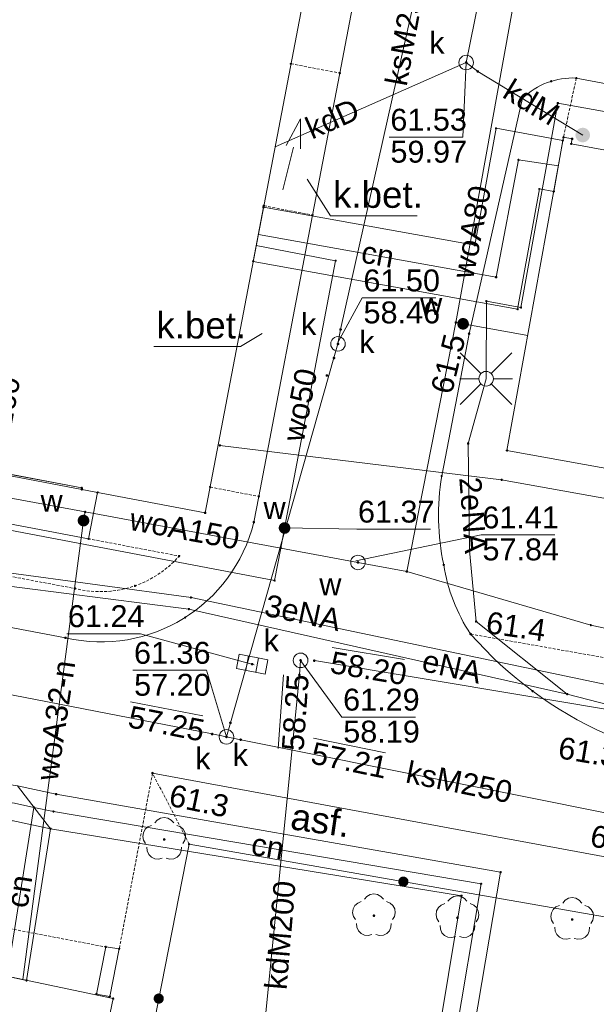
# Paper-space layout 'A-01 PLAN SYTUACYJNY' of a CAD drawing. Header units: millimetres. Extents: x 0 to 900, y 0 to 750.
# Tile 58 of 105: x 545 to 584, y 310 to 377. Entities that reach past the tile are written whole.
import ezdxf
from ezdxf.xclip import XClip

# ---------------------------------------------------------------- set-up
doc = ezdxf.new("R2010")
doc.units = ezdxf.units.MM
doc.header["$MEASUREMENT"] = 0
doc.header["$XCLIPFRAME"] = 0
for name, pattern in [('PRZER2-1', [1.5, 1, -0.5]), ('PRZER3-1', [4000, 3000, -1000]), ('PRZER4-1', [5000, 4000, -1000])]:
    doc.linetypes.add(name, pattern=pattern)
doc.layers.add('A_mapa_Nr_pióra__2', color=8, linetype='Continuous', lineweight=13)
doc.layers.add('A_podrys', color=7, linetype='Continuous')
doc.styles.add('STYL_AUTOMATYCZNY_1', font='arial.ttf')

# ---------------------------------------------------------------- blocks, each defined once
blk = doc.blocks.new('Rysunek_3_3', base_point=(-1239.757, 488.381))
at = {"layer": 'A_mapa_Nr_pióra__2', "linetype": 'Continuous', "lineweight": 13}
for points in [[(575.427, 374.555), (575.43, 374.532), (575.439, 374.51), (575.454, 374.492), (575.472, 374.478), (575.494, 374.469), (575.517, 374.465), (575.54, 374.469), (575.562, 374.478), (575.581, 374.492), (575.595, 374.51), (575.604, 374.532), (575.607, 374.555), (575.604, 374.579), (575.595, 374.6), (575.581, 374.619), (575.562, 374.633), (575.54, 374.642), (575.517, 374.645), (575.494, 374.642), (575.472, 374.633), (575.454, 374.619), (575.439, 374.6), (575.43, 374.579)], [(576.221, 373.947), (576.224, 373.924), (576.233, 373.902), (576.247, 373.883), (576.266, 373.869), (576.287, 373.86), (576.311, 373.857), (576.334, 373.86), (576.356, 373.869), (576.374, 373.883), (576.389, 373.902), (576.398, 373.924), (576.401, 373.947), (576.398, 373.97), (576.389, 373.992), (576.374, 374.011), (576.356, 374.025), (576.334, 374.034), (576.311, 374.037), (576.287, 374.034), (576.266, 374.025), (576.247, 374.011), (576.233, 373.992), (576.224, 373.97)], [(582.997, 369.595), (583.014, 369.466), (583.064, 369.345), (583.144, 369.242), (583.247, 369.162), (583.368, 369.113), (583.497, 369.095), (583.627, 369.113), (583.747, 369.162), (583.851, 369.242), (583.93, 369.345), (583.98, 369.466), (583.997, 369.595), (583.98, 369.725), (583.93, 369.845), (583.851, 369.949), (583.747, 370.028), (583.627, 370.078), (583.497, 370.095), (583.368, 370.078), (583.247, 370.028), (583.144, 369.949), (583.064, 369.845), (583.014, 369.725)], [(575.702, 356.661), (575.691, 356.764), (575.653, 356.862), (575.592, 356.947), (575.511, 357.012), (575.416, 357.055), (575.313, 357.071), (575.209, 357.061), (575.111, 357.023), (575.027, 356.962), (574.961, 356.881), (574.918, 356.785), (574.902, 356.682), (574.913, 356.579), (574.95, 356.481), (575.011, 356.396), (575.092, 356.331), (575.188, 356.288), (575.291, 356.272), (575.395, 356.282), (575.492, 356.32), (575.577, 356.381), (575.643, 356.462), (575.685, 356.557)], [(566.825, 356.28), (566.828, 356.256), (566.837, 356.235), (566.851, 356.216), (566.87, 356.202), (566.891, 356.193), (566.915, 356.19), (566.938, 356.193), (566.96, 356.202), (566.978, 356.216), (566.993, 356.235), (567.002, 356.256), (567.005, 356.28), (567.002, 356.303), (566.993, 356.325), (566.978, 356.343), (566.96, 356.358), (566.938, 356.367), (566.915, 356.37), (566.891, 356.367), (566.87, 356.358), (566.851, 356.343), (566.837, 356.325), (566.828, 356.303)], [(575.627, 355.995), (575.63, 355.972), (575.639, 355.95), (575.654, 355.932), (575.672, 355.918), (575.694, 355.909), (575.717, 355.905), (575.74, 355.909), (575.762, 355.918), (575.781, 355.932), (575.795, 355.95), (575.804, 355.972), (575.807, 355.995), (575.804, 356.019), (575.795, 356.04), (575.781, 356.059), (575.762, 356.073), (575.74, 356.082), (575.717, 356.085), (575.694, 356.082), (575.672, 356.073), (575.654, 356.059), (575.639, 356.04), (575.63, 356.019)], [(566.647, 355.295), (566.65, 355.272), (566.659, 355.25), (566.674, 355.232), (566.692, 355.218), (566.714, 355.209), (566.737, 355.205), (566.76, 355.209), (566.782, 355.218), (566.801, 355.232), (566.815, 355.25), (566.824, 355.272), (566.827, 355.295), (566.824, 355.319), (566.815, 355.34), (566.801, 355.359), (566.782, 355.373), (566.76, 355.382), (566.737, 355.385), (566.714, 355.382), (566.692, 355.373), (566.674, 355.359), (566.659, 355.34), (566.65, 355.319)], [(566.374, 354.333), (566.377, 354.31), (566.386, 354.288), (566.4, 354.27), (566.419, 354.255), (566.441, 354.246), (566.464, 354.243), (566.487, 354.246), (566.509, 354.255), (566.528, 354.27), (566.542, 354.288), (566.551, 354.31), (566.554, 354.333), (566.551, 354.357), (566.542, 354.378), (566.528, 354.397), (566.509, 354.411), (566.487, 354.42), (566.464, 354.423), (566.441, 354.42), (566.419, 354.411), (566.4, 354.397), (566.386, 354.378), (566.377, 354.357)], [(565.887, 353.133), (565.89, 353.109), (565.899, 353.088), (565.913, 353.069), (565.932, 353.055), (565.953, 353.046), (565.977, 353.043), (566, 353.046), (566.022, 353.055), (566.04, 353.069), (566.055, 353.088), (566.064, 353.109), (566.067, 353.133), (566.064, 353.156), (566.055, 353.178), (566.04, 353.196), (566.022, 353.211), (566, 353.22), (565.977, 353.223), (565.953, 353.22), (565.932, 353.211), (565.913, 353.196), (565.899, 353.178), (565.89, 353.156)], [(549.378, 343.595), (549.273, 343.599), (549.171, 343.577), (549.079, 343.528), (549.002, 343.458), (548.946, 343.37), (548.915, 343.27), (548.91, 343.166), (548.933, 343.064), (548.981, 342.971), (549.052, 342.894), (549.14, 342.838), (549.24, 342.807), (549.344, 342.803), (549.446, 342.825), (549.539, 342.874), (549.616, 342.944), (549.671, 343.033), (549.703, 343.132), (549.707, 343.237), (549.684, 343.338), (549.636, 343.431), (549.565, 343.508), (549.477, 343.564)], [(563.151, 343.089), (563.047, 343.094), (562.945, 343.073), (562.851, 343.026), (562.774, 342.956), (562.717, 342.869), (562.684, 342.769), (562.678, 342.665), (562.7, 342.563), (562.747, 342.47), (562.817, 342.392), (562.904, 342.335), (563.003, 342.302), (563.108, 342.297), (563.21, 342.318), (563.303, 342.365), (563.381, 342.435), (563.438, 342.522), (563.47, 342.622), (563.476, 342.726), (563.455, 342.828), (563.407, 342.921), (563.338, 342.999), (563.25, 343.056)], [(562.987, 342.695), (562.99, 342.672), (562.999, 342.65), (563.014, 342.632), (563.032, 342.618), (563.054, 342.609), (563.077, 342.605), (563.1, 342.609), (563.122, 342.618), (563.141, 342.632), (563.155, 342.65), (563.164, 342.672), (563.167, 342.695), (563.164, 342.719), (563.155, 342.74), (563.141, 342.759), (563.122, 342.773), (563.1, 342.782), (563.077, 342.785), (563.054, 342.782), (563.032, 342.773), (563.014, 342.759), (562.999, 342.74), (562.99, 342.719)], [(568.016, 340.338), (568.019, 340.315), (568.028, 340.293), (568.043, 340.275), (568.061, 340.26), (568.083, 340.251), (568.106, 340.248), (568.13, 340.251), (568.151, 340.26), (568.17, 340.275), (568.184, 340.293), (568.193, 340.315), (568.196, 340.338), (568.193, 340.361), (568.184, 340.383), (568.17, 340.402), (568.151, 340.416), (568.13, 340.425), (568.106, 340.428), (568.083, 340.425), (568.061, 340.416), (568.043, 340.402), (568.028, 340.383), (568.019, 340.361)], [(575.727, 335.435), (575.73, 335.412), (575.739, 335.39), (575.754, 335.372), (575.772, 335.358), (575.794, 335.349), (575.817, 335.345), (575.84, 335.349), (575.862, 335.358), (575.881, 335.372), (575.895, 335.39), (575.904, 335.412), (575.907, 335.435), (575.904, 335.459), (575.895, 335.48), (575.881, 335.499), (575.862, 335.513), (575.84, 335.522), (575.817, 335.525), (575.794, 335.522), (575.772, 335.513), (575.754, 335.499), (575.739, 335.48), (575.73, 335.459)], [(564.087, 333.635), (564.09, 333.612), (564.099, 333.59), (564.114, 333.572), (564.132, 333.558), (564.154, 333.549), (564.177, 333.545), (564.2, 333.549), (564.222, 333.558), (564.241, 333.572), (564.255, 333.59), (564.264, 333.612), (564.267, 333.635), (564.264, 333.659), (564.255, 333.68), (564.241, 333.699), (564.222, 333.713), (564.2, 333.722), (564.177, 333.725), (564.154, 333.722), (564.132, 333.713), (564.114, 333.699), (564.099, 333.68), (564.09, 333.659)], [(565.022, 333.61), (565.025, 333.586), (565.034, 333.565), (565.049, 333.546), (565.067, 333.532), (565.089, 333.523), (565.112, 333.52), (565.136, 333.523), (565.157, 333.532), (565.176, 333.546), (565.19, 333.565), (565.199, 333.586), (565.202, 333.61), (565.199, 333.633), (565.19, 333.655), (565.176, 333.673), (565.157, 333.688), (565.136, 333.697), (565.112, 333.7), (565.089, 333.697), (565.067, 333.688), (565.049, 333.673), (565.034, 333.655), (565.025, 333.633)], [(560.767, 333.375), (560.77, 333.352), (560.779, 333.33), (560.794, 333.312), (560.812, 333.298), (560.834, 333.289), (560.857, 333.285), (560.88, 333.289), (560.902, 333.298), (560.921, 333.312), (560.935, 333.33), (560.944, 333.352), (560.947, 333.375), (560.944, 333.399), (560.935, 333.42), (560.921, 333.439), (560.902, 333.453), (560.88, 333.462), (560.857, 333.465), (560.834, 333.462), (560.812, 333.453), (560.794, 333.439), (560.779, 333.42), (560.77, 333.399)], [(564.005, 332.639), (564.008, 332.616), (564.017, 332.594), (564.032, 332.575), (564.05, 332.561), (564.072, 332.552), (564.095, 332.549), (564.119, 332.552), (564.14, 332.561), (564.159, 332.575), (564.173, 332.594), (564.182, 332.616), (564.185, 332.639), (564.182, 332.662), (564.173, 332.684), (564.159, 332.703), (564.14, 332.717), (564.119, 332.726), (564.095, 332.729), (564.072, 332.726), (564.05, 332.717), (564.032, 332.703), (564.017, 332.684), (564.008, 332.662)], [(559.28, 329.358), (559.284, 329.334), (559.293, 329.313), (559.307, 329.294), (559.325, 329.28), (559.347, 329.271), (559.37, 329.268), (559.394, 329.271), (559.415, 329.28), (559.434, 329.294), (559.448, 329.313), (559.457, 329.334), (559.46, 329.358), (559.457, 329.381), (559.448, 329.403), (559.434, 329.421), (559.415, 329.436), (559.394, 329.445), (559.37, 329.448), (559.347, 329.445), (559.325, 329.436), (559.307, 329.421), (559.293, 329.403), (559.284, 329.381)], [(558.026, 328.588), (558.029, 328.564), (558.038, 328.543), (558.052, 328.524), (558.071, 328.51), (558.092, 328.501), (558.116, 328.498), (558.139, 328.501), (558.161, 328.51), (558.179, 328.524), (558.194, 328.543), (558.203, 328.564), (558.206, 328.588), (558.203, 328.611), (558.194, 328.633), (558.179, 328.651), (558.161, 328.666), (558.139, 328.675), (558.116, 328.678), (558.092, 328.675), (558.071, 328.666), (558.052, 328.651), (558.038, 328.633), (558.029, 328.611)], [(559.007, 328.395), (559.01, 328.372), (559.019, 328.35), (559.034, 328.332), (559.052, 328.318), (559.074, 328.309), (559.097, 328.305), (559.12, 328.309), (559.142, 328.318), (559.161, 328.332), (559.175, 328.35), (559.184, 328.372), (559.187, 328.395), (559.184, 328.419), (559.175, 328.44), (559.161, 328.459), (559.142, 328.473), (559.12, 328.482), (559.097, 328.485), (559.074, 328.482), (559.052, 328.473), (559.034, 328.459), (559.019, 328.44), (559.01, 328.419)], [(559.987, 328.199), (559.99, 328.176), (559.999, 328.154), (560.014, 328.135), (560.032, 328.121), (560.054, 328.112), (560.077, 328.109), (560.101, 328.112), (560.122, 328.121), (560.141, 328.135), (560.155, 328.154), (560.164, 328.176), (560.167, 328.199), (560.164, 328.222), (560.155, 328.244), (560.141, 328.263), (560.122, 328.277), (560.101, 328.286), (560.077, 328.289), (560.054, 328.286), (560.032, 328.277), (560.014, 328.263), (559.999, 328.244), (559.99, 328.222)], [(553.947, 325.915), (553.95, 325.892), (553.959, 325.87), (553.974, 325.852), (553.992, 325.838), (554.014, 325.829), (554.037, 325.825), (554.06, 325.829), (554.082, 325.838), (554.101, 325.852), (554.115, 325.87), (554.124, 325.892), (554.127, 325.915), (554.124, 325.939), (554.115, 325.96), (554.101, 325.979), (554.082, 325.993), (554.06, 326.002), (554.037, 326.005), (554.014, 326.002), (553.992, 325.993), (553.974, 325.979), (553.959, 325.96), (553.95, 325.939)], [(554.837, 321.285), (554.865, 321.29), (554.89, 321.303), (554.91, 321.323), (554.923, 321.348), (554.927, 321.375), (554.923, 321.403), (554.91, 321.428), (554.89, 321.448), (554.865, 321.461), (554.837, 321.465), (554.809, 321.461), (554.784, 321.448), (554.764, 321.428), (554.752, 321.403), (554.747, 321.375), (554.752, 321.348), (554.764, 321.323), (554.784, 321.303), (554.809, 321.29)], [(571.278, 318.83), (571.186, 318.834), (571.097, 318.814), (571.016, 318.772), (570.949, 318.71), (570.9, 318.633), (570.872, 318.546), (570.869, 318.455), (570.888, 318.365), (570.931, 318.284), (570.993, 318.217), (571.07, 318.168), (571.157, 318.141), (571.248, 318.137), (571.337, 318.157), (571.418, 318.199), (571.486, 318.261), (571.535, 318.338), (571.562, 318.425), (571.566, 318.516), (571.546, 318.606), (571.504, 318.687), (571.442, 318.754), (571.365, 318.803)], [(571.278, 318.83), (571.186, 318.834), (571.097, 318.814), (571.016, 318.772), (570.949, 318.71), (570.9, 318.633), (570.872, 318.546), (570.869, 318.455), (570.888, 318.365), (570.931, 318.284), (570.993, 318.217), (571.07, 318.168), (571.157, 318.141), (571.248, 318.137), (571.337, 318.157), (571.418, 318.199), (571.486, 318.261), (571.535, 318.338), (571.562, 318.425), (571.566, 318.516), (571.546, 318.606), (571.504, 318.687), (571.442, 318.754), (571.365, 318.803)], [(569.197, 316.065), (569.225, 316.07), (569.25, 316.083), (569.27, 316.103), (569.283, 316.128), (569.287, 316.155), (569.283, 316.183), (569.27, 316.208), (569.25, 316.228), (569.225, 316.241), (569.197, 316.245), (569.169, 316.241), (569.144, 316.228), (569.124, 316.208), (569.112, 316.183), (569.107, 316.155), (569.112, 316.128), (569.124, 316.103), (569.144, 316.083), (569.169, 316.07)], [(574.917, 315.925), (574.945, 315.93), (574.97, 315.943), (574.99, 315.963), (575.003, 315.988), (575.007, 316.015), (575.003, 316.043), (574.99, 316.068), (574.97, 316.088), (574.945, 316.101), (574.917, 316.105), (574.889, 316.101), (574.864, 316.088), (574.844, 316.068), (574.832, 316.043), (574.827, 316.015), (574.832, 315.988), (574.844, 315.963), (574.864, 315.943), (574.889, 315.93)], [(582.777, 315.805), (582.805, 315.81), (582.83, 315.823), (582.85, 315.843), (582.863, 315.868), (582.867, 315.895), (582.863, 315.923), (582.85, 315.948), (582.83, 315.968), (582.805, 315.981), (582.777, 315.985), (582.749, 315.981), (582.724, 315.968), (582.704, 315.948), (582.692, 315.923), (582.687, 315.895), (582.692, 315.868), (582.704, 315.843), (582.724, 315.823), (582.749, 315.81)], [(554.117, 310.55), (554.111, 310.459), (554.129, 310.37), (554.17, 310.288), (554.23, 310.219), (554.306, 310.169), (554.393, 310.139), (554.484, 310.134), (554.573, 310.152), (554.655, 310.192), (554.724, 310.253), (554.774, 310.329), (554.804, 310.415), (554.809, 310.507), (554.791, 310.596), (554.751, 310.678), (554.69, 310.747), (554.614, 310.797), (554.528, 310.826), (554.436, 310.832), (554.347, 310.814), (554.265, 310.773), (554.197, 310.713), (554.146, 310.637)], [(554.117, 310.55), (554.111, 310.459), (554.129, 310.37), (554.17, 310.288), (554.23, 310.219), (554.306, 310.169), (554.393, 310.139), (554.484, 310.134), (554.573, 310.152), (554.655, 310.192), (554.724, 310.253), (554.774, 310.329), (554.804, 310.415), (554.809, 310.507), (554.791, 310.596), (554.751, 310.678), (554.69, 310.747), (554.614, 310.797), (554.528, 310.826), (554.436, 310.832), (554.347, 310.814), (554.265, 310.773), (554.197, 310.713), (554.146, 310.637)]]:
    blk.add_hatch(color=8, dxfattribs=at).paths.add_polyline_path(points)
at = {"layer": 'A_mapa_Nr_pióra__2', "color": 8, "linetype": 'Continuous', "lineweight": 13, "ltscale": 0.2, "flags": 128}
for points in [[(522.657, 416.435), (548.137, 411.715), (549.037, 416.375), (557.117, 414.835), (558.337, 421.255), (569.857, 419.075), (568.617, 412.615), (570.737, 412.215), (557.637, 343.735), (549.197, 345.335), (549.197, 345.435), (524.717, 350.095)], [(575.517, 374.555), (579.758, 395.46)], [(559.097, 328.395), (559.377, 329.355), (566.457, 354.335), (566.737, 355.295), (566.917, 356.275), (573.977, 387.875), (574.197, 388.861)], [(571.451, 339.72), (574.81, 356.76), (578.916, 379.481), (593.184, 376.902), (593.877, 380.995), (594.492, 383.727)], [(562.428, 368.778), (575.517, 374.555)], [(575.517, 374.555), (575.284, 369.445), (570.244, 369.445)], [(575.517, 374.555), (576.317, 373.955), (583.497, 369.595)], [(575.651, 348.481), (576.877, 352.915), (576.902, 358.22), (579.264, 357.793), (581.791, 371.772), (598.597, 368.775)], [(564.169, 368.645), (564.168, 370.707), (563.198, 368.887)], [(562.957, 365.855), (563.683, 368.766)], [(561.282, 362.79), (577.567, 359.868), (579.106, 367.889), (581.827, 367.476)], [(564.616, 366.563), (566.232, 364.073), (572.152, 364.073)], [(561.138, 362.035), (566.577, 360.995), (563.077, 342.695), (562.817, 341.315)], [(550.277, 345.135), (549.657, 341.955), (477.257, 355.715), (477.857, 358.895)], [(566.729, 355.401), (568.398, 358.443), (573.438, 358.443)], [(579.73, 355.871), (575.302, 356.671), (574.81, 356.76)], [(510.938, 356.29), (521.569, 354.326), (524.875, 344.665), (530.809, 340.417), (556.526, 337.149), (582.44, 331.327)], [(561.534, 356.009), (560.051, 355.129), (554.131, 355.129)], [(576.524, 353.269), (575.109, 354.683)], [(577.231, 353.269), (578.645, 354.683)], [(562.817, 341.315), (562.397, 339.095), (483.757, 354.055)], [(576.377, 352.915), (575.077, 352.915)], [(576.524, 352.562), (575.109, 351.148)], [(577.231, 352.562), (578.645, 351.148)], [(577.377, 352.915), (578.677, 352.915)], [(575.651, 348.481), (575.749, 341.152), (576.193, 336.298), (582.44, 331.327)], [(558.524, 348.369), (558.642, 348.351), (577.945, 345.996)], [(577.945, 345.996), (617.266, 338.941), (677.064, 327.897), (670.336, 298.539)], [(541.844, 345.19), (549.418, 343.791)], [(582.44, 331.327), (556.526, 337.149), (530.809, 340.417), (523.577, 344.095)], [(587.915, 331.378), (556.674, 337.935), (530.99, 341.4), (523.577, 344.095)], [(545.153, 311.781), (549.309, 343.201), (549.418, 343.791)], [(549.418, 343.791), (562.817, 341.315)], [(563.073, 342.71), (568.025, 342.619), (573.065, 342.619)], [(567.951, 340.44), (576.544, 342.221), (581.584, 342.221)], [(562.817, 341.315), (568.106, 340.338), (571.451, 339.72)], [(664.336, 319.148), (651.212, 321.505), (584.046, 336.05), (571.451, 339.72)], [(561, 333.336), (553.203, 335.458), (548.163, 335.458)], [(472.549, 321.278), (469.456, 321.875), (471.993, 334.79), (544.59, 323.852), (545.918, 323.573)], [(566.328, 334.517), (571.299, 333.686)], [(564.177, 333.635), (564.097, 332.635), (560.229, 293.716)], [(560.417, 332.953), (560.611, 333.934)], [(561.104, 332.817), (561.297, 333.798)], [(564.177, 333.635), (567.009, 329.748), (572.049, 329.748)], [(667.817, 316.455), (666.837, 316.615), (565.117, 333.615)], [(537.857, 332.555), (538.837, 332.355), (558.117, 328.595), (559.097, 328.395)], [(559.097, 328.395), (557.728, 332.952), (552.688, 332.952)], [(562.995, 332.634), (562.645, 327.606)], [(582.44, 331.327), (594.837, 328.115), (644.381, 318.259), (670.05, 313.604), (666.046, 288.003)], [(552.527, 330.798), (557.473, 329.829)], [(559.097, 328.395), (560.077, 328.195), (589.817, 322.235)], [(565.063, 328.316), (569.999, 327.298)], [(588.477, 319.555), (554.037, 325.915)], [(545.918, 323.573), (544.081, 312.006)], [(545.918, 323.573), (547.247, 323.294), (576.531, 318.33), (574.728, 307.611), (595.618, 304.395), (596.754, 304.155)], [(554.189, 322.502), (554.356, 322.701), (554.581, 322.83), (554.837, 322.875), (555.093, 322.83), (555.318, 322.701), (555.486, 322.502)], [(553.565, 321.107), (553.428, 321.327), (553.374, 321.582), (553.411, 321.839), (553.533, 322.068), (553.725, 322.243), (553.966, 322.34)], [(555.708, 322.34), (555.949, 322.243), (556.142, 322.068), (556.264, 321.839), (556.3, 321.582), (556.246, 321.327), (556.109, 321.107)], [(626.837, 227.915), (540.817, 241.035), (556.537, 321.055), (585.897, 315.915)], [(554.7, 320.083), (554.447, 320.02), (554.189, 320.048), (553.956, 320.162), (553.775, 320.349), (553.669, 320.586), (553.65, 320.845)], [(556.024, 320.845), (556.005, 320.586), (555.899, 320.349), (555.719, 320.162), (555.485, 320.048), (555.227, 320.02), (554.975, 320.083)], [(568.549, 317.282), (568.716, 317.481), (568.941, 317.61), (569.197, 317.655), (569.453, 317.61), (569.678, 317.481), (569.846, 317.282)], [(574.269, 317.142), (574.436, 317.341), (574.661, 317.47), (574.917, 317.515), (575.173, 317.47), (575.398, 317.341), (575.566, 317.142)], [(567.925, 315.887), (567.788, 316.107), (567.734, 316.362), (567.771, 316.619), (567.893, 316.848), (568.085, 317.023), (568.326, 317.12)], [(570.068, 317.12), (570.309, 317.023), (570.502, 316.848), (570.624, 316.619), (570.66, 316.362), (570.606, 316.107), (570.469, 315.887)], [(573.645, 315.747), (573.508, 315.967), (573.454, 316.222), (573.491, 316.479), (573.613, 316.708), (573.805, 316.883), (574.046, 316.98)], [(575.788, 316.98), (576.029, 316.883), (576.222, 316.708), (576.344, 316.479), (576.38, 316.222), (576.326, 315.967), (576.189, 315.747)], [(581.505, 315.627), (581.368, 315.847), (581.314, 316.102), (581.351, 316.359), (581.473, 316.588), (581.665, 316.763), (581.906, 316.86)], [(582.129, 317.022), (582.296, 317.221), (582.521, 317.35), (582.777, 317.395), (583.033, 317.35), (583.258, 317.221), (583.426, 317.022)], [(583.648, 316.86), (583.889, 316.763), (584.082, 316.588), (584.204, 316.359), (584.24, 316.102), (584.186, 315.847), (584.049, 315.627)], [(569.06, 314.863), (568.807, 314.8), (568.549, 314.828), (568.316, 314.942), (568.135, 315.129), (568.029, 315.366), (568.01, 315.625)], [(570.384, 315.625), (570.365, 315.366), (570.259, 315.129), (570.079, 314.942), (569.845, 314.828), (569.587, 314.8), (569.335, 314.863)], [(574.78, 314.723), (574.527, 314.66), (574.269, 314.688), (574.036, 314.802), (573.855, 314.989), (573.749, 315.226), (573.73, 315.485)], [(576.104, 315.485), (576.085, 315.226), (575.979, 314.989), (575.799, 314.802), (575.565, 314.688), (575.307, 314.66), (575.055, 314.723)], [(582.64, 314.603), (582.387, 314.54), (582.129, 314.568), (581.896, 314.682), (581.715, 314.869), (581.609, 315.106), (581.59, 315.365)], [(583.964, 315.365), (583.945, 315.106), (583.839, 314.869), (583.659, 314.682), (583.425, 314.568), (583.167, 314.54), (582.915, 314.603)]]:
    blk.add_lwpolyline(points, dxfattribs=at)
for points in [[(521.257, 347.355, 0.379411), (530.357, 338.535), (548.077, 335.175, 0.409365), (560.977, 343.095), (561.317, 344.855), (564.997, 364.115), (566.857, 373.835), (575.297, 418.015), (571.637, 418.715)], [(614.937, 367.535), (583.057, 373.495, 0.20645), (579.377, 372.115)], [(575.717, 355.995), (573.837, 346.255, 0.094928), (573.977, 340.175, 0.107378), (575.817, 335.435, 0.107333), (585.077, 328.595), (639.057, 318.855), (641.837, 318.435)]]:
    blk.add_lwpolyline(points, format="xyb", dxfattribs=at)
for points in [[(575.517, 375.055), (575.647, 375.038), (575.767, 374.988), (575.871, 374.909), (575.95, 374.805), (576, 374.685), (576.017, 374.555), (576, 374.426), (575.95, 374.305), (575.871, 374.202), (575.767, 374.122), (575.647, 374.073), (575.517, 374.055), (575.388, 374.073), (575.267, 374.122), (575.164, 374.202), (575.084, 374.305), (575.034, 374.426), (575.017, 374.555), (575.034, 374.685), (575.084, 374.805), (575.164, 374.909), (575.267, 374.988), (575.388, 375.038)], [(575.517, 375.055), (575.647, 375.038), (575.767, 374.988), (575.871, 374.909), (575.95, 374.805), (576, 374.685), (576.017, 374.555), (576, 374.426), (575.95, 374.305), (575.871, 374.202), (575.767, 374.122), (575.647, 374.073), (575.517, 374.055), (575.388, 374.073), (575.267, 374.122), (575.164, 374.202), (575.084, 374.305), (575.034, 374.426), (575.017, 374.555), (575.034, 374.685), (575.084, 374.805), (575.164, 374.909), (575.267, 374.988), (575.388, 375.038)], [(563.472, 374.46), (563.472, 374.491), (563.501, 374.52), (563.533, 374.52), (563.562, 374.491), (563.562, 374.46), (563.533, 374.43), (563.501, 374.43)], [(566.812, 373.82), (566.812, 373.851), (566.841, 373.88), (566.873, 373.88), (566.902, 373.851), (566.902, 373.82), (566.873, 373.79), (566.841, 373.79)], [(576.272, 373.94), (576.272, 373.971), (576.301, 374), (576.333, 374), (576.362, 373.971), (576.362, 373.94), (576.333, 373.91), (576.301, 373.91)], [(583.012, 373.48), (583.012, 373.511), (583.041, 373.54), (583.073, 373.54), (583.102, 373.511), (583.102, 373.48), (583.073, 373.45), (583.041, 373.45)], [(581.292, 373.26), (581.292, 373.291), (581.321, 373.32), (581.353, 373.32), (581.382, 373.291), (581.382, 373.26), (581.353, 373.23), (581.321, 373.23)], [(579.332, 372.1), (579.332, 372.131), (579.361, 372.16), (579.393, 372.16), (579.422, 372.131), (579.422, 372.1), (579.393, 372.07), (579.361, 372.07)], [(581.746, 371.756), (581.746, 371.788), (581.775, 371.817), (581.806, 371.817), (581.836, 371.788), (581.836, 371.756), (581.806, 371.727), (581.775, 371.727)], [(561.638, 364.657), (576.106, 362.049), (577.558, 370.057), (582.144, 369.228), (581.51, 365.723), (580.526, 365.901), (579.039, 357.671), (560.929, 360.944)], [(577.513, 370.041), (577.513, 370.072), (577.542, 370.102), (577.574, 370.102), (577.603, 370.072), (577.603, 370.041), (577.574, 370.012), (577.542, 370.012)], [(582.183, 369.444), (582.773, 369.336), (582.713, 369.002), (618.089, 362.468), (618.185, 362.978), (618.775, 362.868), (614.782, 341.438), (578.308, 348.003)], [(582.138, 369.429), (582.138, 369.46), (582.167, 369.489), (582.199, 369.489), (582.228, 369.46), (582.228, 369.429), (582.199, 369.399), (582.167, 369.399)], [(582.728, 369.321), (582.728, 369.352), (582.757, 369.381), (582.789, 369.381), (582.818, 369.352), (582.818, 369.321), (582.789, 369.291), (582.757, 369.291)], [(582.099, 369.212), (582.099, 369.244), (582.128, 369.273), (582.16, 369.273), (582.189, 369.244), (582.189, 369.212), (582.16, 369.183), (582.128, 369.183)], [(582.668, 368.987), (582.668, 369.018), (582.697, 369.047), (582.729, 369.047), (582.758, 369.018), (582.758, 368.987), (582.729, 368.957), (582.697, 368.957)], [(579.061, 367.873), (579.061, 367.905), (579.09, 367.934), (579.122, 367.934), (579.151, 367.905), (579.151, 367.873), (579.122, 367.844), (579.09, 367.844)], [(580.481, 365.885), (580.481, 365.917), (580.51, 365.946), (580.542, 365.946), (580.571, 365.917), (580.571, 365.885), (580.542, 365.856), (580.51, 365.856)], [(581.465, 365.707), (581.465, 365.739), (581.494, 365.768), (581.526, 365.768), (581.555, 365.739), (581.555, 365.707), (581.526, 365.678), (581.494, 365.678)], [(561.593, 364.641), (561.593, 364.673), (561.623, 364.702), (561.654, 364.702), (561.683, 364.673), (561.683, 364.641), (561.654, 364.612), (561.623, 364.612)], [(561.612, 364.74), (561.612, 364.771), (561.641, 364.8), (561.673, 364.8), (561.702, 364.771), (561.702, 364.74), (561.673, 364.71), (561.641, 364.71)], [(564.952, 364.1), (564.952, 364.131), (564.981, 364.16), (565.013, 364.16), (565.042, 364.131), (565.042, 364.1), (565.013, 364.07), (564.981, 364.07)], [(576.061, 362.033), (576.061, 362.065), (576.09, 362.094), (576.122, 362.094), (576.151, 362.065), (576.151, 362.033), (576.122, 362.004), (576.09, 362.004)], [(560.884, 360.928), (560.884, 360.959), (560.913, 360.989), (560.945, 360.989), (560.974, 360.959), (560.974, 360.928), (560.945, 360.899), (560.913, 360.899)], [(566.532, 360.98), (566.532, 361.011), (566.561, 361.04), (566.593, 361.04), (566.622, 361.011), (566.622, 360.98), (566.593, 360.95), (566.561, 360.95)], [(577.522, 359.852), (577.522, 359.884), (577.551, 359.913), (577.583, 359.913), (577.612, 359.884), (577.612, 359.852), (577.583, 359.823), (577.551, 359.823)], [(576.857, 358.204), (576.857, 358.235), (576.887, 358.265), (576.918, 358.265), (576.947, 358.235), (576.947, 358.204), (576.918, 358.175), (576.887, 358.175)], [(578.994, 357.655), (578.994, 357.687), (579.023, 357.716), (579.055, 357.716), (579.084, 357.687), (579.084, 357.655), (579.055, 357.626), (579.023, 357.626)], [(579.219, 357.777), (579.219, 357.809), (579.248, 357.838), (579.28, 357.838), (579.309, 357.809), (579.309, 357.777), (579.28, 357.748), (579.248, 357.748)], [(574.765, 356.744), (574.765, 356.776), (574.794, 356.805), (574.826, 356.805), (574.855, 356.776), (574.855, 356.744), (574.826, 356.715), (574.794, 356.715)], [(566.872, 356.26), (566.872, 356.291), (566.901, 356.32), (566.933, 356.32), (566.962, 356.291), (566.962, 356.26), (566.933, 356.23), (566.901, 356.23)], [(566.737, 355.795), (566.867, 355.778), (566.987, 355.728), (567.091, 355.649), (567.17, 355.545), (567.22, 355.425), (567.237, 355.295), (567.22, 355.166), (567.17, 355.045), (567.091, 354.942), (566.987, 354.862), (566.867, 354.813), (566.737, 354.795), (566.608, 354.813), (566.487, 354.862), (566.384, 354.942), (566.304, 355.045), (566.254, 355.166), (566.237, 355.295), (566.254, 355.425), (566.304, 355.545), (566.384, 355.649), (566.487, 355.728), (566.608, 355.778)], [(566.737, 355.795), (566.867, 355.778), (566.987, 355.728), (567.091, 355.649), (567.17, 355.545), (567.22, 355.425), (567.237, 355.295), (567.22, 355.166), (567.17, 355.045), (567.091, 354.942), (566.987, 354.862), (566.867, 354.813), (566.737, 354.795), (566.608, 354.813), (566.487, 354.862), (566.384, 354.942), (566.304, 355.045), (566.254, 355.166), (566.237, 355.295), (566.254, 355.425), (566.304, 355.545), (566.384, 355.649), (566.487, 355.728), (566.608, 355.778)], [(566.412, 354.32), (566.412, 354.351), (566.441, 354.38), (566.473, 354.38), (566.502, 354.351), (566.502, 354.32), (566.473, 354.29), (566.441, 354.29)], [(576.877, 353.415), (577.007, 353.398), (577.127, 353.348), (577.231, 353.269), (577.31, 353.165), (577.36, 353.045), (577.377, 352.915), (577.36, 352.786), (577.31, 352.665), (577.231, 352.562), (577.127, 352.482), (577.007, 352.433), (576.877, 352.415), (576.748, 352.433), (576.627, 352.482), (576.524, 352.562), (576.444, 352.665), (576.394, 352.786), (576.377, 352.915), (576.394, 353.045), (576.444, 353.165), (576.524, 353.269), (576.627, 353.348), (576.748, 353.398)], [(575.606, 348.465), (575.606, 348.497), (575.635, 348.526), (575.667, 348.526), (575.696, 348.497), (575.696, 348.465), (575.667, 348.436), (575.635, 348.436)], [(558.597, 348.335), (558.597, 348.367), (558.626, 348.396), (558.658, 348.396), (558.687, 348.367), (558.687, 348.335), (558.658, 348.306), (558.626, 348.306)], [(578.263, 347.987), (578.263, 348.019), (578.292, 348.048), (578.324, 348.048), (578.353, 348.019), (578.353, 347.987), (578.324, 347.958), (578.292, 347.958)], [(573.792, 346.24), (573.792, 346.271), (573.821, 346.3), (573.853, 346.3), (573.882, 346.271), (573.882, 346.24), (573.853, 346.21), (573.821, 346.21)], [(577.9, 345.98), (577.9, 346.012), (577.929, 346.041), (577.961, 346.041), (577.99, 346.012), (577.99, 345.98), (577.961, 345.951), (577.929, 345.951)], [(549.152, 345.42), (549.152, 345.451), (549.181, 345.48), (549.213, 345.48), (549.242, 345.451), (549.242, 345.42), (549.213, 345.39), (549.181, 345.39)], [(549.152, 345.32), (549.152, 345.351), (549.181, 345.38), (549.213, 345.38), (549.242, 345.351), (549.242, 345.32), (549.213, 345.29), (549.181, 345.29)], [(550.232, 345.12), (550.232, 345.151), (550.261, 345.18), (550.293, 345.18), (550.322, 345.151), (550.322, 345.12), (550.293, 345.09), (550.261, 345.09)], [(557.932, 345.48), (557.932, 345.511), (557.961, 345.54), (557.993, 345.54), (558.022, 345.511), (558.022, 345.48), (557.993, 345.45), (557.961, 345.45)], [(561.272, 344.84), (561.272, 344.871), (561.301, 344.9), (561.333, 344.9), (561.362, 344.871), (561.362, 344.84), (561.333, 344.81), (561.301, 344.81)], [(549.373, 343.775), (549.373, 343.807), (549.402, 343.836), (549.434, 343.836), (549.463, 343.807), (549.463, 343.775), (549.434, 343.746), (549.402, 343.746)], [(557.592, 343.72), (557.592, 343.751), (557.621, 343.78), (557.653, 343.78), (557.682, 343.751), (557.682, 343.72), (557.653, 343.69), (557.621, 343.69)], [(560.932, 343.08), (560.932, 343.111), (560.961, 343.14), (560.993, 343.14), (561.022, 343.111), (561.022, 343.08), (560.993, 343.05), (560.961, 343.05)], [(549.612, 341.94), (549.612, 341.971), (549.641, 342), (549.673, 342), (549.702, 341.971), (549.702, 341.94), (549.673, 341.91), (549.641, 341.91)], [(562.772, 341.3), (562.772, 341.331), (562.801, 341.36), (562.833, 341.36), (562.862, 341.331), (562.862, 341.3), (562.833, 341.27), (562.801, 341.27)], [(575.704, 341.136), (575.704, 341.168), (575.733, 341.197), (575.765, 341.197), (575.794, 341.168), (575.794, 341.136), (575.765, 341.107), (575.733, 341.107)], [(555.812, 340.76), (555.812, 340.791), (555.841, 340.82), (555.873, 340.82), (555.902, 340.791), (555.902, 340.76), (555.873, 340.73), (555.841, 340.73)], [(568.106, 340.838), (568.236, 340.821), (568.356, 340.771), (568.46, 340.692), (568.539, 340.588), (568.589, 340.468), (568.606, 340.338), (568.589, 340.209), (568.539, 340.088), (568.46, 339.985), (568.356, 339.905), (568.236, 339.855), (568.106, 339.838), (567.977, 339.855), (567.856, 339.905), (567.753, 339.985), (567.673, 340.088), (567.623, 340.209), (567.606, 340.338), (567.623, 340.468), (567.673, 340.588), (567.753, 340.692), (567.856, 340.771), (567.977, 340.821)], [(571.406, 339.704), (571.406, 339.736), (571.435, 339.765), (571.467, 339.765), (571.496, 339.736), (571.496, 339.704), (571.467, 339.675), (571.435, 339.675)], [(573.932, 340.16), (573.932, 340.191), (573.961, 340.22), (573.993, 340.22), (574.022, 340.191), (574.022, 340.16), (573.993, 340.13), (573.961, 340.13)], [(562.352, 339.08), (562.352, 339.111), (562.381, 339.14), (562.413, 339.14), (562.442, 339.111), (562.442, 339.08), (562.413, 339.05), (562.381, 339.05)], [(548.672, 338.54), (548.672, 338.571), (548.701, 338.6), (548.733, 338.6), (548.762, 338.571), (548.762, 338.54), (548.733, 338.51), (548.701, 338.51)], [(552.792, 338.72), (552.792, 338.751), (552.821, 338.78), (552.853, 338.78), (552.882, 338.751), (552.882, 338.72), (552.853, 338.69), (552.821, 338.69)], [(556.629, 337.92), (556.629, 337.951), (556.658, 337.98), (556.69, 337.98), (556.719, 337.951), (556.719, 337.92), (556.69, 337.89), (556.658, 337.89)], [(556.481, 337.133), (556.481, 337.165), (556.51, 337.194), (556.542, 337.194), (556.571, 337.165), (556.571, 337.133), (556.542, 337.104), (556.51, 337.104)], [(556.232, 336.56), (556.232, 336.591), (556.261, 336.62), (556.293, 336.62), (556.322, 336.591), (556.322, 336.56), (556.293, 336.53), (556.261, 336.53)], [(576.148, 336.282), (576.148, 336.314), (576.177, 336.343), (576.209, 336.343), (576.238, 336.314), (576.238, 336.282), (576.209, 336.253), (576.177, 336.253)], [(472.303, 320.002), (468.081, 320.816), (469.834, 328.845), (471.136, 336.12), (544.778, 325.036), (547.059, 322.109), (544.402, 322.667), (472.86, 333.444), (471.895, 328.441), (470.832, 322.934), (472.796, 322.555)], [(584.001, 336.034), (584.001, 336.066), (584.03, 336.095), (584.062, 336.095), (584.091, 336.066), (584.091, 336.034), (584.062, 336.005), (584.03, 336.005)], [(548.032, 335.16), (548.032, 335.191), (548.061, 335.22), (548.093, 335.22), (548.122, 335.191), (548.122, 335.16), (548.093, 335.13), (548.061, 335.13)], [(561.741, 332.691), (559.779, 333.079), (559.973, 334.06), (561.935, 333.672)], [(564.177, 334.135), (564.307, 334.118), (564.427, 334.068), (564.531, 333.989), (564.61, 333.885), (564.66, 333.765), (564.677, 333.635), (564.66, 333.506), (564.61, 333.385), (564.531, 333.282), (564.427, 333.202), (564.307, 333.153), (564.177, 333.135), (564.048, 333.153), (563.927, 333.202), (563.824, 333.282), (563.744, 333.385), (563.694, 333.506), (563.677, 333.635), (563.694, 333.765), (563.744, 333.885), (563.824, 333.989), (563.927, 334.068), (564.048, 334.118)], [(564.177, 334.135), (564.307, 334.118), (564.427, 334.068), (564.531, 333.989), (564.61, 333.885), (564.66, 333.765), (564.677, 333.635), (564.66, 333.506), (564.61, 333.385), (564.531, 333.282), (564.427, 333.202), (564.307, 333.153), (564.177, 333.135), (564.048, 333.153), (563.927, 333.202), (563.824, 333.282), (563.744, 333.385), (563.694, 333.506), (563.677, 333.635), (563.694, 333.765), (563.744, 333.885), (563.824, 333.989), (563.927, 334.068), (564.048, 334.118)], [(565.072, 333.6), (565.072, 333.631), (565.101, 333.66), (565.133, 333.66), (565.162, 333.631), (565.162, 333.6), (565.133, 333.57), (565.101, 333.57)], [(564.052, 332.62), (564.052, 332.651), (564.081, 332.68), (564.113, 332.68), (564.142, 332.651), (564.142, 332.62), (564.113, 332.59), (564.081, 332.59)], [(580.012, 331.52), (580.012, 331.551), (580.041, 331.58), (580.073, 331.58), (580.102, 331.551), (580.102, 331.52), (580.073, 331.49), (580.041, 331.49)], [(582.395, 331.312), (582.395, 331.343), (582.424, 331.372), (582.456, 331.372), (582.485, 331.343), (582.485, 331.312), (582.456, 331.282), (582.424, 331.282)], [(559.332, 329.34), (559.332, 329.371), (559.361, 329.4), (559.393, 329.4), (559.422, 329.371), (559.422, 329.34), (559.393, 329.31), (559.361, 329.31)], [(558.072, 328.58), (558.072, 328.611), (558.101, 328.64), (558.133, 328.64), (558.162, 328.611), (558.162, 328.58), (558.133, 328.55), (558.101, 328.55)], [(559.097, 328.895), (559.227, 328.878), (559.347, 328.828), (559.451, 328.749), (559.53, 328.645), (559.58, 328.525), (559.597, 328.395), (559.58, 328.266), (559.53, 328.145), (559.451, 328.042), (559.347, 327.962), (559.227, 327.913), (559.097, 327.895), (558.968, 327.913), (558.847, 327.962), (558.744, 328.042), (558.664, 328.145), (558.614, 328.266), (558.597, 328.395), (558.614, 328.525), (558.664, 328.645), (558.744, 328.749), (558.847, 328.828), (558.968, 328.878)], [(559.097, 328.895), (559.227, 328.878), (559.347, 328.828), (559.451, 328.749), (559.53, 328.645), (559.58, 328.525), (559.597, 328.395), (559.58, 328.266), (559.53, 328.145), (559.451, 328.042), (559.347, 327.962), (559.227, 327.913), (559.097, 327.895), (558.968, 327.913), (558.847, 327.962), (558.744, 328.042), (558.664, 328.145), (558.614, 328.266), (558.597, 328.395), (558.614, 328.525), (558.664, 328.645), (558.744, 328.749), (558.847, 328.828), (558.968, 328.878)], [(560.032, 328.18), (560.032, 328.211), (560.061, 328.24), (560.093, 328.24), (560.122, 328.211), (560.122, 328.18), (560.093, 328.15), (560.061, 328.15)], [(544.778, 325.036), (547.435, 324.478), (577.871, 319.135), (576.053, 308.481), (595.857, 305.53), (597.635, 302.805), (595.383, 303.279), (575.696, 306.389), (573.42, 306.753), (575.191, 317.526), (547.059, 322.109)], [(547.39, 324.462), (547.39, 324.494), (547.419, 324.523), (547.451, 324.523), (547.48, 324.494), (547.48, 324.462), (547.451, 324.433), (547.419, 324.433)], [(545.873, 323.557), (545.873, 323.589), (545.903, 323.618), (545.934, 323.618), (545.963, 323.589), (545.963, 323.557), (545.934, 323.528), (545.903, 323.528)], [(547.202, 323.278), (547.202, 323.31), (547.231, 323.339), (547.263, 323.339), (547.292, 323.31), (547.292, 323.278), (547.263, 323.249), (547.231, 323.249)], [(542.754, 312.284), (544.402, 322.667), (547.059, 322.109), (545.409, 311.727)], [(547.014, 322.093), (547.014, 322.125), (547.043, 322.154), (547.075, 322.154), (547.104, 322.125), (547.104, 322.093), (547.075, 322.064), (547.043, 322.064)], [(556.492, 321.04), (556.492, 321.071), (556.521, 321.1), (556.553, 321.1), (556.582, 321.071), (556.582, 321.04), (556.553, 321.01), (556.521, 321.01)], [(577.826, 319.119), (577.826, 319.151), (577.855, 319.18), (577.887, 319.18), (577.916, 319.151), (577.916, 319.119), (577.887, 319.09), (577.855, 319.09)], [(576.486, 318.314), (576.486, 318.346), (576.515, 318.375), (576.547, 318.375), (576.576, 318.346), (576.576, 318.314), (576.547, 318.285), (576.515, 318.285)], [(575.146, 317.51), (575.146, 317.542), (575.175, 317.571), (575.207, 317.571), (575.236, 317.542), (575.236, 317.51), (575.207, 317.481), (575.175, 317.481)], [(548.807, 298.384), (548.319, 298.486), (548.381, 298.78), (527.707, 303.121), (527.647, 302.827), (527.179, 302.925), (529.718, 315.021), (551.346, 310.48)], [(551.757, 313.895), (551.104, 310.619), (550.197, 310.795), (550.837, 314.015)], [(550.792, 314), (550.792, 314.031), (550.821, 314.06), (550.853, 314.06), (550.882, 314.031), (550.882, 314), (550.853, 313.97), (550.821, 313.97)], [(551.712, 313.88), (551.712, 313.911), (551.741, 313.94), (551.773, 313.94), (551.802, 313.911), (551.802, 313.88), (551.773, 313.85), (551.741, 313.85)], [(545.364, 311.711), (545.364, 311.743), (545.393, 311.772), (545.424, 311.772), (545.454, 311.743), (545.454, 311.711), (545.424, 311.682), (545.393, 311.682)], [(550.152, 310.78), (550.152, 310.811), (550.181, 310.84), (550.213, 310.84), (550.242, 310.811), (550.242, 310.78), (550.213, 310.75), (550.181, 310.75)], [(551.059, 310.603), (551.059, 310.634), (551.088, 310.664), (551.119, 310.664), (551.149, 310.634), (551.149, 310.603), (551.119, 310.574), (551.088, 310.574)], [(551.301, 310.464), (551.301, 310.496), (551.33, 310.525), (551.362, 310.525), (551.391, 310.496), (551.391, 310.464), (551.362, 310.435), (551.33, 310.435)]]:
    blk.add_lwpolyline(points, close=True, dxfattribs=at)
at = {"layer": 'A_mapa_Nr_pióra__2', "color": 8, "linetype": 'PRZER2-1', "lineweight": 13, "ltscale": 0.2, "flags": 128}
for points in [[(563.517, 374.475), (566.857, 373.835)], [(583.057, 373.495), (582.183, 369.444)], [(561.657, 364.755), (564.997, 364.115)], [(557.977, 345.495), (561.317, 344.855)], [(614.782, 341.438), (612.297, 329.015), (575.817, 335.435)], [(554.037, 325.915), (551.757, 313.895)], [(556.537, 321.055), (554.037, 325.915)], [(530.977, 317.795), (550.837, 314.015)]]:
    blk.add_lwpolyline(points, dxfattribs=at)
at = {"layer": 'A_mapa_Nr_pióra__2', "color": 8, "linetype": 'PRZER3-1', "lineweight": 13, "ltscale": 0.2, "flags": 128}
blk.add_lwpolyline([(579.377, 372.115), (575.717, 355.995)], dxfattribs=at)
at = {"layer": 'A_mapa_Nr_pióra__2', "color": 8, "linetype": 'PRZER4-1', "lineweight": 13, "ltscale": 0.2, "flags": 128}
for points in [[(549.197, 345.335), (503.797, 353.975), (503.817, 354.075), (510.497, 352.795)], [(524.717, 350.095), (549.197, 345.435), (549.197, 345.335)]]:
    blk.add_lwpolyline(points, dxfattribs=at)
at = {"layer": 'A_mapa_Nr_pióra__2', "color": 8, "linetype": 'PRZER2-1', "lineweight": 13, "ltscale": 0.2, "flags": 128}
blk.add_lwpolyline([(525.557, 346.495, 0.296361), (530.997, 341.875), (548.717, 338.555, 0.28238), (555.857, 340.775), (549.657, 341.955)], format="xyb", dxfattribs=at)
at = {"layer": 'A_mapa_Nr_pióra__2', "color": 8, "linetype": 'Continuous', "lineweight": 13, "attachment_point": 7, "style": 'STYL_AUTOMATYCZNY_1'}
for s, insert, char_height, rotation in [('\\A1;{\\pql;\\fArial|b0|i0|c238|p0;\\W1.000000;ksM250}', (571.457, 372.876), 1.5, 79.72858), ('\\A1;{\\pql;\\fArial|b0|i0|c238|p0;\\W1.000000;kdM}', (577.899, 372.207), 1.5, 328.80432), ('\\A1;{\\pql;\\fArial|b0|i0|c238|p0;\\W1.000000;kdD}', (564.956, 369.256), 1.5, 23.81433), ('\\A1;{\\pql;\\fArial|b0|i0|c238|p0;\\W1.000000;woA80}', (576.002, 359.665), 1.5, 78.70282), ('\\A1;{\\pql;\\fArial|b0|i0|c238|p0;\\W1.000000;cn}', (568.241, 360.865), 1.5, 349.82664), ('\\A1;{\\pql;\\fArial|b0|i0|c238|p0;\\W1.000000;61.5}', (574.544, 351.773), 1.5, 76.3833), ('\\A1;{\\pql;\\fArial|b0|i0|c238|p0;\\W1.000000;wo50}', (564.405, 348.514), 1.5, 79.17255), ('\\A1;{\\pql;\\fArial|b0|i0|c238|p0;\\W1.000000;ks160}', (543.974, 347.408), 1.5, 79.25177), ('\\A1;{\\pql;\\fArial|b0|i0|c238|p0;\\W1.000000;2eNA}', (575.018, 346.126), 1.5, 274.33804), ('\\A1;{\\pql;\\fArial|b0|i0|c238|p0;\\W1.000000;woA150}', (552.375, 342.566), 1.5, 349.53247), ('\\A1;{\\pql;\\fArial|b0|i0|c238|p0;\\W1.000000;3eNA}', (561.611, 336.684), 1.5, 348.1465), ('\\A1;{\\pql;\\fArial|b0|i0|c238|p0;\\W1.000000;61.4}', (576.801, 335.493), 1.5, 351.7235), ('\\A1;{\\pql;\\fArial|b0|i0|c238|p0;\\W1.000000;58.20}', (566.124, 332.765), 1.5, 350.51704), ('\\A1;{\\pql;\\fArial|b0|i0|c238|p0;\\W1.000000;eNA}', (572.388, 332.903), 1.5, 347.33812), ('\\A1;{\\pql;\\fArial|b0|i0|c238|p0;\\W1.000000;woA32-n}', (547.543, 325.321), 1.5, 81.41193), ('\\A1;{\\pql;\\fArial|b0|i0|c238|p0;\\W1.000000;58.25}', (564.396, 327.395), 1.5, 86.01504), ('\\A1;{\\pql;\\fArial|b0|i0|c238|p0;\\W1.000000;57.25}', (552.274, 329.052), 1.5, 348.9185), ('\\A1;{\\pql;\\fArial|b0|i0|c238|p0;\\W1.000000;61.3}', (581.733, 326.928), 1.5, 350.52635), ('\\A1;{\\pql;\\fArial|b0|i0|c238|p0;\\W1.000000;57.21}', (564.792, 326.573), 1.5, 348.34448), ('\\A1;{\\pql;\\fArial|b0|i0|c238|p0;\\W1.000000;ksM250}', (571.293, 325.267), 1.5, 348.66784), ('\\A1;{\\pql;\\fArial|b0|i0|c238|p0;\\W1.000000;61.3}', (555.072, 323.683), 1.5, 348.17224), ('\\A1;{\\pql;\\fArial|b0|i0|c238|p0;\\W1.000000;asf.}', (563.408, 322.063), 1.8, 351.78592), ('\\A1;{\\pql;\\fArial|b0|i0|c238|p0;\\W1.000000;61.4}', (583.917, 320.91), 1.5, 348.97015), ('\\A1;{\\pql;\\fArial|b0|i0|c238|p0;\\W1.000000;cn}', (560.71, 320.336), 1.5, 350.38047), ('\\A1;{\\pql;\\fArial|b0|i0|c238|p0;\\W1.000000;cn}', (545.488, 316.615), 1.5, 80.97537), ('\\A1;{\\pql;\\fArial|b0|i0|c238|p0;\\W1.000000;kdM200}', (563.236, 311.044), 1.5, 85.19145)]:
    blk.add_mtext(s, dxfattribs=dict(at, insert=insert, char_height=char_height, rotation=rotation))
for s, insert, char_height in [('\\A1;{\\pql;\\fArial|b0|i0|c238|p0;\\W1.000000;k}', (572.989, 375.164), 1.5), ('\\A1;{\\pql;\\fArial|b0|i0|c238|p0;\\W1.000000;k}', (572.989, 375.164), 1.5), ('\\A1;{\\pql;\\fArial|b0|i0|c238|p0;\\W1.000000;61.53}', (570.322, 369.872), 1.5), ('\\A1;{\\pql;\\fArial|b0|i0|c238|p0;\\W1.000000;59.97}', (570.331, 367.683), 1.5), ('\\A1;{\\pql;\\fArial|b0|i0|c238|p0;\\W1.000000;k.bet.}', (566.4, 364.587), 1.8), ('\\A1;{\\pql;\\fArial|b0|i0|c238|p0;\\W1.000000;61.50}', (568.476, 358.871), 1.5), ('\\A1;{\\pql;\\fArial|b0|i0|c238|p0;\\W1.000000;58.46}', (568.485, 356.681), 1.5), ('\\A1;{\\pql;\\fArial|b0|i0|c238|p0;\\W1.000000;w}', (572.362, 357.28), 1.5), ('\\A1;{\\pql;\\fArial|b0|i0|c238|p0;\\W1.000000;k.bet.}', (554.298, 355.644), 1.8), ('\\A1;{\\pql;\\fArial|b0|i0|c238|p0;\\W1.000000;k}', (564.209, 355.904), 1.5), ('\\A1;{\\pql;\\fArial|b0|i0|c238|p0;\\W1.000000;k}', (568.183, 354.683), 1.5), ('\\A1;{\\pql;\\fArial|b0|i0|c238|p0;\\W1.000000;w}', (546.369, 343.809), 1.5), ('\\A1;{\\pql;\\fArial|b0|i0|c238|p0;\\W1.000000;w}', (561.639, 343.319), 1.5), ('\\A1;{\\pql;\\fArial|b0|i0|c238|p0;\\W1.000000;61.37}', (568.103, 343.046), 1.5), ('\\A1;{\\pql;\\fArial|b0|i0|c238|p0;\\W1.000000;61.41}', (576.622, 342.649), 1.5), ('\\A1;{\\pql;\\fArial|b0|i0|c238|p0;\\W1.000000;57.84}', (576.631, 340.459), 1.5), ('\\A1;{\\pql;\\fArial|b0|i0|c238|p0;\\W1.000000;w}', (565.458, 338.089), 1.5), ('\\A1;{\\pql;\\fArial|b0|i0|c238|p0;\\W1.000000;61.24}', (548.241, 335.886), 1.5), ('\\A1;{\\pql;\\fArial|b0|i0|c238|p0;\\W1.000000;k}', (561.649, 334.244), 1.5), ('\\A1;{\\pql;\\fArial|b0|i0|c238|p0;\\W1.000000;k}', (561.649, 334.244), 1.5), ('\\A1;{\\pql;\\fArial|b0|i0|c238|p0;\\W1.000000;61.36}', (552.766, 333.379), 1.5), ('\\A1;{\\pql;\\fArial|b0|i0|c238|p0;\\W1.000000;57.20}', (552.775, 331.19), 1.5), ('\\A1;{\\pql;\\fArial|b0|i0|c238|p0;\\W1.000000;61.29}', (567.087, 330.176), 1.5), ('\\A1;{\\pql;\\fArial|b0|i0|c238|p0;\\W1.000000;58.19}', (567.096, 327.986), 1.5), ('\\A1;{\\pql;\\fArial|b0|i0|c238|p0;\\W1.000000;k}', (556.96, 326.164), 1.5), ('\\A1;{\\pql;\\fArial|b0|i0|c238|p0;\\W1.000000;k}', (559.519, 326.413), 1.5)]:
    blk.add_mtext(s, dxfattribs=dict(at, insert=insert, char_height=char_height))

psp = doc.layouts.new('A-01 PLAN SYTUACYJNY')

# ---------------------------------------------------------------- block references
at = {"layer": 'A_podrys', "color": 37, "linetype": 'Continuous', "lineweight": 5, "true_color": 0x656532}
ref = psp.add_blockref('Rysunek_3_3', (-1239.757, 488.381), dxfattribs=at)
XClip(ref).set_block_clipping_path([(29.90003743, 157.4723136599), (895.1, 745.1)])

doc.saveas('drawing.dxf')
